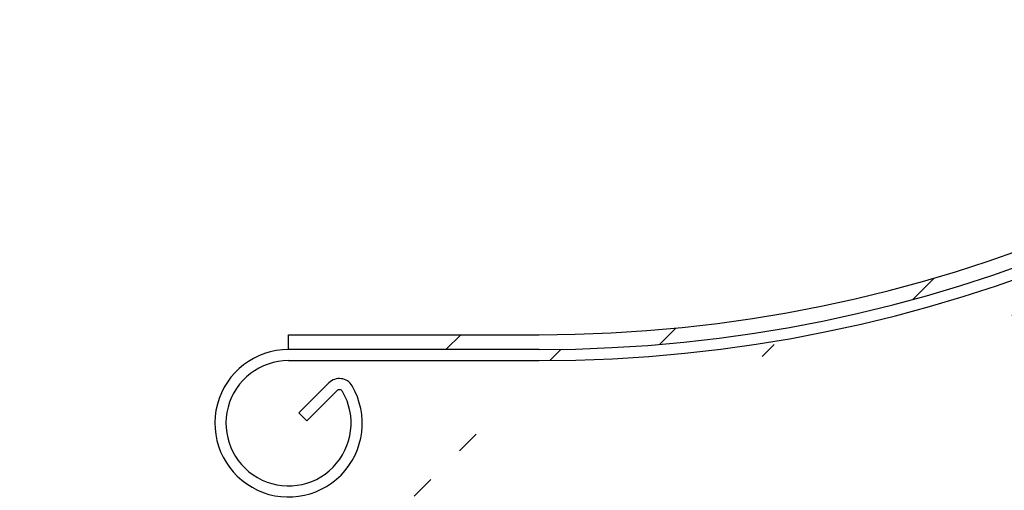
# Model space of a CAD drawing. Header units: inches. Extents: x 170 to 284, y 215 to 248.
# Tile 144 of 202: x 186.302 to 186.588, y 224.194 to 224.33. Entities that reach past the tile are written whole.
import ezdxf

# ---------------------------------------------------------------- set-up
doc = ezdxf.new("R2010")
doc.units = ezdxf.units.IN
doc.header["$LTSCALE"] = 0.25
doc.header["$MEASUREMENT"] = 0
doc.layers.add('RH BENCH MOUNT', color=7, linetype='Continuous')

msp = doc.modelspace()

# ---------------------------------------------------------------- hatches: boundary and pattern name
at = {"layer": 'RH BENCH MOUNT'}
h = msp.add_hatch(dxfattribs=at)
h.set_pattern_fill('ANSI31', color=256, scale=0.342412, style=0)
h.set_pattern_definition([(45, (176.126376, 218.320867), (-0.03026527, 0.03026527), [])])
edge = h.paths.add_edge_path(flags=0)
edge.add_arc((186.41302, 224.21309), 0.0214, 90, 390.5225, ccw=False)
edge.add_line((186.41302, 224.23449), (186.48578, 224.23449))
edge.add_arc((186.48578, 224.64539), 0.41089, 270, 450)
edge.add_line((186.48578, 225.05628), (186.00212, 225.05628))
edge.add_arc((186.00212, 225.06056), 0.00428, 180, 270, ccw=False)
edge.add_line((185.99784, 225.06056), (185.99784, 225.10336))
edge.add_arc((186.00212, 225.10336), 0.00428, 360, 540, ccw=False)
edge.add_line((186.0064, 225.10336), (186.0064, 225.06056))
edge.add_line((186.0064, 225.06056), (186.00317, 225.06056))
edge.add_line((186.00317, 225.06056), (186.00317, 225.10336))
edge.add_arc((186.00212, 225.10336), 0.00105, 360, 540)
edge.add_line((186.00107, 225.10336), (186.00107, 225.06056))
edge.add_arc((186.00212, 225.06056), 0.00105, 180, 270)
edge.add_line((186.00212, 225.05951), (186.48578, 225.05951))
edge.add_arc((186.48578, 224.64539), 0.41413, 270, 450, ccw=False)
edge.add_line((186.48578, 224.23126), (186.41302, 224.23126))
edge.add_arc((186.41302, 224.21309), 0.01817, 450, 750.5225)
edge.add_arc((186.42776, 224.22178), 0.00105, 390.5225, 495)
edge.add_line((186.42702, 224.22253), (186.41833, 224.21383))
edge.add_line((186.41833, 224.21383), (186.41604, 224.21612))
edge.add_line((186.41604, 224.21612), (186.42474, 224.22481))
edge.add_arc((186.42776, 224.22178), 0.00428, 390.5225, 495, ccw=False)
h = msp.add_hatch(dxfattribs=at)
h.set_pattern_fill('ANSI31', color=256, scale=0.342412, style=0)
h.set_pattern_definition([(45, (176.093024, 218.320867), (-0.03026527, 0.03026527), [])])
edge = h.paths.add_edge_path(flags=0)
edge.add_line((186.45243, 225.052), (186.11002, 225.052))
edge.add_line((186.11002, 225.052), (186.11002, 225.05628))
edge.add_line((186.11002, 225.05628), (186.45243, 225.05628))
edge.add_arc((186.45243, 224.64539), 0.41089, 270, 450, ccw=False)
edge.add_line((186.45243, 224.23449), (186.37966, 224.23449))
edge.add_line((186.37966, 224.23449), (186.37966, 224.23877))
edge.add_line((186.37966, 224.23877), (186.45243, 224.23877))
edge.add_arc((186.45243, 224.64539), 0.40661, 270, 450)

# ---------------------------------------------------------------- linework, layer by layer
for p, q in [((186.37966, 224.23877), (186.45243, 224.23877)), ((186.37966, 224.23449), (186.37966, 224.23877)), ((186.45243, 224.23449), (186.37966, 224.23449)), ((186.37966, 224.23126), (186.45243, 224.23126)), ((186.39139, 224.22481), (186.38269, 224.21612)), ((186.38498, 224.21383), (186.39367, 224.22253)), ((186.38269, 224.21612), (186.38498, 224.21383))]:
    msp.add_line(p, q, dxfattribs=at)
for centre, radius, start, end in [((186.45243, 224.64539), 0.41413, 270, 90), ((186.45243, 224.64539), 0.41089, 270, 90), ((186.45243, 224.64539), 0.40661, 270, 90), ((186.37966, 224.21309), 0.0214, 90, 30.5225), ((186.37966, 224.21309), 0.01817, 90, 30.5225), ((186.39441, 224.22178), 0.00428, 30.5225, 135), ((186.39441, 224.22178), 0.00105, 30.5225, 135)]:
    msp.add_arc(centre, radius, start, end, dxfattribs=at)

doc.saveas('drawing.dxf')
